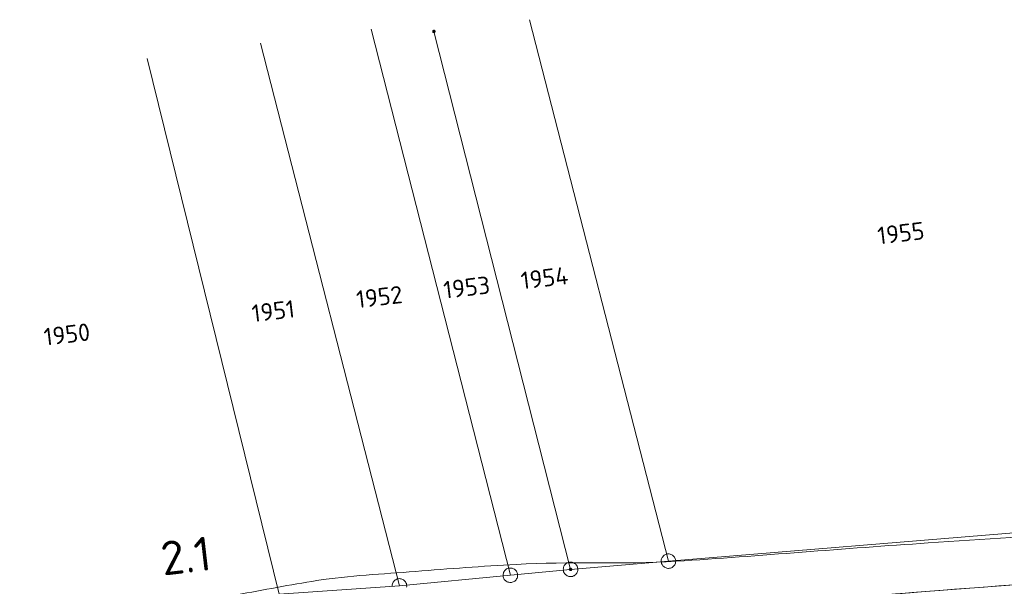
# Model space of a CAD drawing. Header units: metres. Extents: x 3425540 to 3446143, y 5432760 to 5444637.
# Tile 136 of 256: x 3437177 to 3437278, y 5439242 to 5439300. Entities that reach past the tile are written whole.
import ezdxf
from ezdxf.enums import TextEntityAlignment as Align

# ---------------------------------------------------------------- set-up
doc = ezdxf.new("R2010")
doc.units = ezdxf.units.M
for name, color, linetype, lineweight in [('B_Bestand', 9, 'Continuous', 18), ('B_Böschung', 9, 'Continuous', 18), ('B_Flurgrenzen', 9, 'Continuous', 18), ('B_Kilometrierung', 9, 'Continuous', 25)]:
    doc.layers.add(name, color=color, linetype=linetype, lineweight=lineweight)
doc.styles.get("Standard").update_dxf_attribs({"font": 'isocpeur.ttf'})

msp = doc.modelspace()

# ---------------------------------------------------------------- linework, layer by layer
at = {"layer": 'B_Bestand'}
msp.add_open_spline([(3436701.59, 5439177.77), (3436706.65, 5439178.29), (3436711.71, 5439178.81), (3436716.77, 5439179.34), (3436724.44, 5439180.13), (3436732.11, 5439180.93), (3436739.79, 5439181.74), (3436746.61, 5439182.46), (3436753.37, 5439183.72), (3436760.19, 5439184.47), (3436764.35, 5439184.92), (3436768.53, 5439185.26), (3436772.7, 5439185.72), (3436778.63, 5439186.38), (3436784.56, 5439187.04), (3436790.48, 5439187.71), (3436794.77, 5439188.19), (3436799.07, 5439188.67), (3436803.35, 5439189.17), (3436807.3, 5439189.63), (3436811.24, 5439190.18), (3436815.18, 5439190.74), (3436819.75, 5439191.39), (3436824.31, 5439192.08), (3436828.89, 5439192.73), (3436835.66, 5439193.69), (3436842.45, 5439194.62), (3436849.23, 5439195.55), (3436855.53, 5439196.41), (3436861.87, 5439197.04), (3436868.17, 5439197.96), (3436874.28, 5439198.85), (3436880.37, 5439199.94), (3436886.48, 5439200.89), (3436893.12, 5439201.91), (3436899.77, 5439202.95), (3436906.42, 5439203.91), (3436911.34, 5439204.62), (3436916.25, 5439205.28), (3436921.18, 5439205.9), (3436925.99, 5439206.5), (3436930.8, 5439207.09), (3436935.62, 5439207.68), (3436941.16, 5439208.35), (3436946.7, 5439209.04), (3436952.25, 5439209.67), (3436956.56, 5439210.15), (3436960.88, 5439210.56), (3436965.19, 5439211.02), (3436969.69, 5439211.5), (3436974.19, 5439212), (3436978.69, 5439212.48), (3436983.78, 5439213.03), (3436988.88, 5439213.5), (3436993.97, 5439214.06), (3436998.18, 5439214.51), (3437002.38, 5439215.01), (3437006.59, 5439215.51), (3437012.38, 5439216.2), (3437018.17, 5439216.89), (3437023.96, 5439217.6), (3437028.46, 5439218.16), (3437032.96, 5439218.72), (3437037.46, 5439219.28), (3437043.03, 5439219.97), (3437048.59, 5439220.67), (3437054.16, 5439221.36), (3437060.37, 5439222.14), (3437066.58, 5439222.8), (3437072.79, 5439223.56), (3437077.47, 5439224.14), (3437082.13, 5439224.87), (3437086.81, 5439225.45), (3437092.23, 5439226.12), (3437097.66, 5439226.77), (3437103.09, 5439227.42), (3437109.01, 5439228.13), (3437114.95, 5439228.8), (3437120.87, 5439229.52), (3437125.31, 5439230.06), (3437129.73, 5439230.72), (3437134.16, 5439231.3), (3437141.12, 5439232.2), (3437148.1, 5439232.85), (3437155.05, 5439233.8), (3437162.05, 5439234.76), (3437169.02, 5439235.89), (3437175.98, 5439237.05), (3437183.62, 5439238.32), (3437191.26, 5439239.62), (3437198.9, 5439240.92), (3437201.64, 5439241.39), (3437204.37, 5439241.95), (3437207.13, 5439242.38), (3437210.49, 5439242.9), (3437213.89, 5439243.05), (3437217.28, 5439243.32), (3437220.73, 5439243.59), (3437224.18, 5439243.86), (3437227.64, 5439244.05), (3437233.13, 5439244.36), (3437238.64, 5439244.02), (3437244.13, 5439244.37), (3437252.78, 5439244.91), (3437261.42, 5439245.69), (3437270.08, 5439246.25), (3437275.76, 5439246.61), (3437281.44, 5439247.04), (3437287.13, 5439247.3), (3437292.8, 5439247.55), (3437298.46, 5439247.8), (3437304.12, 5439248.05)], degree=3, knots=[0, 0, 0, 0, 0.025133, 0.025133, 0.025133, 0.063269, 0.063269, 0.063269, 0.097186, 0.097186, 0.097186, 0.117895, 0.117895, 0.117895, 0.147386, 0.147386, 0.147386, 0.168728, 0.168728, 0.168728, 0.188381, 0.188381, 0.188381, 0.211204, 0.211204, 0.211204, 0.245041, 0.245041, 0.245041, 0.276498, 0.276498, 0.276498, 0.307052, 0.307052, 0.307052, 0.34029, 0.34029, 0.34029, 0.36482, 0.36482, 0.36482, 0.38879, 0.38879, 0.38879, 0.416399, 0.416399, 0.416399, 0.437835, 0.437835, 0.437835, 0.460206, 0.460206, 0.460206, 0.485508, 0.485508, 0.485508, 0.506441, 0.506441, 0.506441, 0.535268, 0.535268, 0.535268, 0.557678, 0.557678, 0.557678, 0.585416, 0.585416, 0.585416, 0.616319, 0.616319, 0.616319, 0.639628, 0.639628, 0.639628, 0.666644, 0.666644, 0.666644, 0.696155, 0.696155, 0.696155, 0.718246, 0.718246, 0.718246, 0.752911, 0.752911, 0.752911, 0.787803, 0.787803, 0.787803, 0.826098, 0.826098, 0.826098, 0.839875, 0.839875, 0.839875, 0.856671, 0.856671, 0.856671, 0.873781, 0.873781, 0.873781, 0.90095, 0.90095, 0.90095, 0.943819, 0.943819, 0.943819, 0.971972, 0.971972, 0.971972, 1, 1, 1, 1], dxfattribs=at)
msp.add_open_spline([(3437256.06, 5439240.17), (3437272.3, 5439241.44), (3437288.53, 5439242.7), (3437304.77, 5439243.97)], degree=3, dxfattribs=at)
at = {"layer": 'B_Böschung'}
msp.add_open_spline([(3436847.24, 5439191.37), (3436851.02, 5439191.89), (3436854.79, 5439192.4), (3436858.57, 5439192.92), (3436867.89, 5439194.19), (3436877.27, 5439194.95), (3436886.62, 5439196.06), (3436890.18, 5439196.49), (3436893.74, 5439196.91), (3436897.3, 5439197.34), (3436905.35, 5439198.32), (3436913.4, 5439199.3), (3436921.44, 5439200.31), (3436928.86, 5439201.25), (3436936.28, 5439202.2), (3436943.7, 5439203.15), (3436947.42, 5439203.63), (3436951.13, 5439204.11), (3436954.85, 5439204.59), (3436960.24, 5439205.28), (3436965.64, 5439205.86), (3436971.02, 5439206.55), (3436975.15, 5439207.08), (3436979.28, 5439207.64), (3436983.4, 5439208.21), (3436989.45, 5439209.05), (3436995.5, 5439209.94), (3437001.56, 5439210.77), (3437006.96, 5439211.51), (3437012.37, 5439212.24), (3437017.77, 5439212.96), (3437030.88, 5439214.71), (3437043.98, 5439216.51), (3437057.11, 5439218.05), (3437070.45, 5439219.62), (3437083.8, 5439221.02), (3437097.14, 5439222.53), (3437116.92, 5439224.76), (3437136.69, 5439227), (3437156.45, 5439229.32), (3437165.12, 5439230.34), (3437173.71, 5439231.98), (3437182.38, 5439233.06), (3437187.26, 5439233.67), (3437192.15, 5439234.26), (3437197.03, 5439234.84), (3437200.05, 5439235.21), (3437203.07, 5439235.59), (3437206.1, 5439235.91), (3437222.73, 5439237.66), (3437239.4, 5439238.87), (3437256.07, 5439240.17), (3437270.73, 5439241.31), (3437285.39, 5439242.45), (3437300.04, 5439243.59)], degree=3, knots=[0, 0, 0, 0, 0.025072, 0.025072, 0.025072, 0.08699, 0.08699, 0.08699, 0.1106, 0.1106, 0.1106, 0.163933, 0.163933, 0.163933, 0.213158, 0.213158, 0.213158, 0.237832, 0.237832, 0.237832, 0.273559, 0.273559, 0.273559, 0.300946, 0.300946, 0.300946, 0.341169, 0.341169, 0.341169, 0.377069, 0.377069, 0.377069, 0.464067, 0.464067, 0.464067, 0.552435, 0.552435, 0.552435, 0.683381, 0.683381, 0.683381, 0.740833, 0.740833, 0.740833, 0.77322, 0.77322, 0.77322, 0.793234, 0.793234, 0.793234, 0.903251, 0.903251, 0.903251, 1, 1, 1, 1], dxfattribs=at)
at = {"layer": 'B_Flurgrenzen'}
for p, q in [((3437243.33, 5439244.38), (3437229.01, 5439300.15)), ((3437227.05, 5439242.92), (3437212.73, 5439299.18)), ((3437233.25, 5439243.53), (3437219.17, 5439298.94)), ((3437215.63, 5439241.83), (3437201.31, 5439297.72)), ((3437203.23, 5439240.98), (3437189.64, 5439296.14)), ((3437243.33, 5439244.38), (3437304.13, 5439249.39)), ((3437227.05, 5439242.92), (3437233.25, 5439243.53)), ((3437233.25, 5439243.53), (3437243.33, 5439244.38)), ((3437215.63, 5439241.83), (3437227.05, 5439242.92)), ((3437203.23, 5439240.98), (3437215.63, 5439241.83))]:
    msp.add_line(p, q, dxfattribs=at)
for points in [[(3437219.28, 5439298.88), (3437219.28, 5439298.89), (3437219.29, 5439298.9), (3437219.29, 5439298.92), (3437219.29, 5439298.93), (3437219.29, 5439298.95), (3437219.29, 5439298.97), (3437219.29, 5439298.98), (3437219.28, 5439299), (3437219.27, 5439299.01), (3437219.26, 5439299.02), (3437219.25, 5439299.03), (3437219.24, 5439299.04), (3437219.23, 5439299.05), (3437219.21, 5439299.06), (3437219.2, 5439299.06), (3437219.18, 5439299.06), (3437219.17, 5439299.06), (3437219.15, 5439299.06), (3437219.14, 5439299.06), (3437219.12, 5439299.05), (3437219.11, 5439299.05), (3437219.09, 5439299.04), (3437219.08, 5439299.03), (3437219.07, 5439299.02), (3437219.06, 5439299), (3437219.06, 5439298.99), (3437219.05, 5439298.97), (3437219.05, 5439298.96), (3437219.05, 5439298.94), (3437219.05, 5439298.93), (3437219.05, 5439298.91), (3437219.05, 5439298.9), (3437219.06, 5439298.88), (3437219.07, 5439298.87), (3437219.08, 5439298.86), (3437219.09, 5439298.85), (3437219.1, 5439298.84), (3437219.11, 5439298.83), (3437219.13, 5439298.82), (3437219.14, 5439298.82), (3437219.16, 5439298.82), (3437219.17, 5439298.81), (3437219.19, 5439298.82), (3437219.2, 5439298.82), (3437219.22, 5439298.82), (3437219.23, 5439298.83), (3437219.25, 5439298.84), (3437219.26, 5439298.85), (3437219.27, 5439298.86), (3437219.28, 5439298.88)], [(3437219.26, 5439298.89), (3437219.26, 5439298.9), (3437219.27, 5439298.91), (3437219.27, 5439298.93), (3437219.27, 5439298.94), (3437219.27, 5439298.96), (3437219.27, 5439298.97), (3437219.26, 5439298.98), (3437219.25, 5439298.99), (3437219.25, 5439299.01), (3437219.24, 5439299.01), (3437219.22, 5439299.02), (3437219.21, 5439299.03), (3437219.2, 5439299.04), (3437219.19, 5439299.04), (3437219.17, 5439299.04), (3437219.16, 5439299.04), (3437219.14, 5439299.04), (3437219.13, 5439299.03), (3437219.12, 5439299.03), (3437219.11, 5439299.02), (3437219.1, 5439299.01), (3437219.09, 5439299), (3437219.08, 5439298.99), (3437219.07, 5439298.97), (3437219.07, 5439298.96), (3437219.07, 5439298.94), (3437219.07, 5439298.93), (3437219.07, 5439298.92), (3437219.08, 5439298.9), (3437219.08, 5439298.89), (3437219.09, 5439298.88), (3437219.1, 5439298.87), (3437219.11, 5439298.86), (3437219.12, 5439298.85), (3437219.13, 5439298.85), (3437219.15, 5439298.84), (3437219.16, 5439298.84), (3437219.18, 5439298.84), (3437219.19, 5439298.84), (3437219.2, 5439298.84), (3437219.22, 5439298.85), (3437219.23, 5439298.86), (3437219.24, 5439298.87), (3437219.25, 5439298.88), (3437219.26, 5439298.89)], [(3437219.23, 5439298.9), (3437219.24, 5439298.91), (3437219.24, 5439298.92), (3437219.25, 5439298.94), (3437219.25, 5439298.95), (3437219.24, 5439298.96), (3437219.23, 5439298.98), (3437219.23, 5439298.99), (3437219.22, 5439299), (3437219.21, 5439299.01), (3437219.2, 5439299.01), (3437219.18, 5439299.01), (3437219.17, 5439299.02), (3437219.16, 5439299.01), (3437219.15, 5439299.01), (3437219.14, 5439299.01), (3437219.13, 5439299), (3437219.12, 5439298.99), (3437219.11, 5439298.98), (3437219.1, 5439298.97), (3437219.1, 5439298.96), (3437219.09, 5439298.95), (3437219.09, 5439298.94), (3437219.1, 5439298.93), (3437219.1, 5439298.91), (3437219.1, 5439298.9), (3437219.11, 5439298.89), (3437219.12, 5439298.88), (3437219.13, 5439298.88), (3437219.14, 5439298.87), (3437219.15, 5439298.87), (3437219.16, 5439298.86), (3437219.18, 5439298.86), (3437219.19, 5439298.87), (3437219.2, 5439298.87), (3437219.21, 5439298.87), (3437219.22, 5439298.88), (3437219.23, 5439298.89), (3437219.23, 5439298.9)], [(3437219.21, 5439298.91), (3437219.22, 5439298.92), (3437219.22, 5439298.93), (3437219.22, 5439298.94), (3437219.22, 5439298.95), (3437219.22, 5439298.96), (3437219.21, 5439298.97), (3437219.2, 5439298.98), (3437219.2, 5439298.98), (3437219.19, 5439298.99), (3437219.18, 5439298.99), (3437219.17, 5439298.99), (3437219.16, 5439298.99), (3437219.15, 5439298.99), (3437219.14, 5439298.98), (3437219.13, 5439298.97), (3437219.13, 5439298.97), (3437219.12, 5439298.96), (3437219.12, 5439298.95), (3437219.12, 5439298.94), (3437219.12, 5439298.93), (3437219.12, 5439298.92), (3437219.13, 5439298.91), (3437219.14, 5439298.9), (3437219.14, 5439298.9), (3437219.15, 5439298.89), (3437219.16, 5439298.89), (3437219.17, 5439298.89), (3437219.18, 5439298.89), (3437219.19, 5439298.89), (3437219.2, 5439298.9), (3437219.21, 5439298.91), (3437219.21, 5439298.91)], [(3437219.19, 5439298.93), (3437219.2, 5439298.93), (3437219.2, 5439298.94), (3437219.2, 5439298.95), (3437219.19, 5439298.95), (3437219.19, 5439298.96), (3437219.18, 5439298.96), (3437219.18, 5439298.97), (3437219.17, 5439298.97), (3437219.16, 5439298.96), (3437219.15, 5439298.96), (3437219.15, 5439298.96), (3437219.15, 5439298.95), (3437219.14, 5439298.94), (3437219.14, 5439298.94), (3437219.15, 5439298.93), (3437219.15, 5439298.92), (3437219.15, 5439298.92), (3437219.16, 5439298.92), (3437219.17, 5439298.91), (3437219.18, 5439298.91), (3437219.18, 5439298.92), (3437219.19, 5439298.92), (3437219.19, 5439298.93)], [(3437243.98, 5439244), (3437244.02, 5439244.08), (3437244.05, 5439244.16), (3437244.07, 5439244.26), (3437244.08, 5439244.35), (3437244.08, 5439244.45), (3437244.06, 5439244.54), (3437244.04, 5439244.63), (3437244, 5439244.72), (3437243.96, 5439244.8), (3437243.9, 5439244.87), (3437243.83, 5439244.94), (3437243.76, 5439244.99), (3437243.68, 5439245.04), (3437243.59, 5439245.08), (3437243.5, 5439245.11), (3437243.41, 5439245.13), (3437243.31, 5439245.13), (3437243.22, 5439245.12), (3437243.13, 5439245.1), (3437243.04, 5439245.06), (3437242.96, 5439245.03), (3437242.88, 5439244.98), (3437242.81, 5439244.91), (3437242.74, 5439244.84), (3437242.69, 5439244.77), (3437242.65, 5439244.68), (3437242.62, 5439244.6), (3437242.59, 5439244.5), (3437242.59, 5439244.41), (3437242.59, 5439244.32), (3437242.6, 5439244.22), (3437242.63, 5439244.13), (3437242.67, 5439244.04), (3437242.71, 5439243.96), (3437242.77, 5439243.89), (3437242.84, 5439243.83), (3437242.91, 5439243.77), (3437242.99, 5439243.72), (3437243.08, 5439243.68), (3437243.17, 5439243.65), (3437243.26, 5439243.63), (3437243.35, 5439243.63), (3437243.45, 5439243.64), (3437243.54, 5439243.66), (3437243.63, 5439243.7), (3437243.71, 5439243.73), (3437243.79, 5439243.78), (3437243.86, 5439243.85), (3437243.92, 5439243.92), (3437243.98, 5439244)], [(3437227.69, 5439242.54), (3437227.74, 5439242.62), (3437227.77, 5439242.71), (3437227.79, 5439242.8), (3437227.8, 5439242.89), (3437227.79, 5439242.99), (3437227.78, 5439243.08), (3437227.76, 5439243.17), (3437227.72, 5439243.26), (3437227.67, 5439243.34), (3437227.61, 5439243.41), (3437227.55, 5439243.48), (3437227.47, 5439243.54), (3437227.39, 5439243.58), (3437227.31, 5439243.62), (3437227.22, 5439243.65), (3437227.13, 5439243.67), (3437227.03, 5439243.67), (3437226.94, 5439243.66), (3437226.85, 5439243.64), (3437226.76, 5439243.61), (3437226.67, 5439243.57), (3437226.6, 5439243.52), (3437226.52, 5439243.45), (3437226.46, 5439243.38), (3437226.41, 5439243.31), (3437226.36, 5439243.22), (3437226.33, 5439243.14), (3437226.31, 5439243.04), (3437226.3, 5439242.95), (3437226.31, 5439242.86), (3437226.32, 5439242.76), (3437226.34, 5439242.67), (3437226.38, 5439242.59), (3437226.43, 5439242.5), (3437226.49, 5439242.43), (3437226.55, 5439242.37), (3437226.63, 5439242.31), (3437226.71, 5439242.26), (3437226.8, 5439242.22), (3437226.88, 5439242.2), (3437226.98, 5439242.18), (3437227.07, 5439242.17), (3437227.16, 5439242.18), (3437227.25, 5439242.2), (3437227.34, 5439242.24), (3437227.43, 5439242.28), (3437227.51, 5439242.33), (3437227.58, 5439242.39), (3437227.64, 5439242.46), (3437227.69, 5439242.54)], [(3437233.89, 5439243.15), (3437233.94, 5439243.23), (3437233.97, 5439243.31), (3437233.99, 5439243.41), (3437234, 5439243.5), (3437233.99, 5439243.6), (3437233.98, 5439243.69), (3437233.96, 5439243.78), (3437233.92, 5439243.87), (3437233.87, 5439243.95), (3437233.81, 5439244.02), (3437233.75, 5439244.09), (3437233.67, 5439244.14), (3437233.59, 5439244.19), (3437233.5, 5439244.23), (3437233.41, 5439244.26), (3437233.32, 5439244.28), (3437233.23, 5439244.28), (3437233.14, 5439244.27), (3437233.05, 5439244.25), (3437232.96, 5439244.21), (3437232.87, 5439244.18), (3437232.79, 5439244.13), (3437232.72, 5439244.06), (3437232.66, 5439243.99), (3437232.6, 5439243.92), (3437232.56, 5439243.83), (3437232.53, 5439243.75), (3437232.51, 5439243.65), (3437232.5, 5439243.56), (3437232.51, 5439243.47), (3437232.52, 5439243.37), (3437232.54, 5439243.28), (3437232.58, 5439243.19), (3437232.63, 5439243.11), (3437232.69, 5439243.04), (3437232.75, 5439242.98), (3437232.83, 5439242.92), (3437232.91, 5439242.87), (3437232.99, 5439242.83), (3437233.08, 5439242.8), (3437233.17, 5439242.78), (3437233.27, 5439242.78), (3437233.36, 5439242.79), (3437233.45, 5439242.81), (3437233.54, 5439242.85), (3437233.63, 5439242.88), (3437233.7, 5439242.93), (3437233.78, 5439243), (3437233.84, 5439243.07), (3437233.89, 5439243.15)], [(3437233.36, 5439243.47), (3437233.36, 5439243.48), (3437233.37, 5439243.5), (3437233.37, 5439243.51), (3437233.37, 5439243.53), (3437233.37, 5439243.54), (3437233.37, 5439243.56), (3437233.37, 5439243.57), (3437233.36, 5439243.59), (3437233.35, 5439243.6), (3437233.34, 5439243.61), (3437233.33, 5439243.62), (3437233.32, 5439243.63), (3437233.31, 5439243.64), (3437233.29, 5439243.65), (3437233.28, 5439243.65), (3437233.26, 5439243.65), (3437233.25, 5439243.66), (3437233.23, 5439243.65), (3437233.21, 5439243.65), (3437233.2, 5439243.65), (3437233.19, 5439243.64), (3437233.17, 5439243.63), (3437233.16, 5439243.62), (3437233.15, 5439243.61), (3437233.14, 5439243.59), (3437233.13, 5439243.58), (3437233.13, 5439243.57), (3437233.13, 5439243.55), (3437233.12, 5439243.54), (3437233.12, 5439243.52), (3437233.13, 5439243.5), (3437233.13, 5439243.49), (3437233.14, 5439243.47), (3437233.15, 5439243.46), (3437233.15, 5439243.45), (3437233.17, 5439243.44), (3437233.18, 5439243.43), (3437233.19, 5439243.42), (3437233.21, 5439243.41), (3437233.22, 5439243.41), (3437233.24, 5439243.41), (3437233.25, 5439243.41), (3437233.27, 5439243.41), (3437233.28, 5439243.41), (3437233.3, 5439243.42), (3437233.31, 5439243.42), (3437233.32, 5439243.43), (3437233.34, 5439243.44), (3437233.35, 5439243.45), (3437233.36, 5439243.47)], [(3437233.34, 5439243.48), (3437233.34, 5439243.49), (3437233.35, 5439243.5), (3437233.35, 5439243.52), (3437233.35, 5439243.53), (3437233.35, 5439243.55), (3437233.34, 5439243.56), (3437233.34, 5439243.57), (3437233.33, 5439243.59), (3437233.33, 5439243.6), (3437233.31, 5439243.61), (3437233.3, 5439243.61), (3437233.29, 5439243.62), (3437233.28, 5439243.63), (3437233.26, 5439243.63), (3437233.25, 5439243.63), (3437233.24, 5439243.63), (3437233.22, 5439243.63), (3437233.21, 5439243.62), (3437233.2, 5439243.62), (3437233.19, 5439243.61), (3437233.18, 5439243.6), (3437233.17, 5439243.59), (3437233.16, 5439243.58), (3437233.15, 5439243.56), (3437233.15, 5439243.55), (3437233.15, 5439243.54), (3437233.15, 5439243.52), (3437233.15, 5439243.51), (3437233.16, 5439243.49), (3437233.16, 5439243.48), (3437233.17, 5439243.47), (3437233.18, 5439243.46), (3437233.19, 5439243.45), (3437233.2, 5439243.44), (3437233.21, 5439243.44), (3437233.23, 5439243.43), (3437233.24, 5439243.43), (3437233.25, 5439243.43), (3437233.27, 5439243.43), (3437233.28, 5439243.44), (3437233.3, 5439243.44), (3437233.31, 5439243.45), (3437233.32, 5439243.46), (3437233.33, 5439243.47), (3437233.34, 5439243.48)], [(3437233.31, 5439243.49), (3437233.32, 5439243.5), (3437233.32, 5439243.51), (3437233.32, 5439243.53), (3437233.32, 5439243.54), (3437233.32, 5439243.55), (3437233.31, 5439243.57), (3437233.3, 5439243.58), (3437233.3, 5439243.59), (3437233.29, 5439243.6), (3437233.27, 5439243.6), (3437233.26, 5439243.6), (3437233.25, 5439243.61), (3437233.24, 5439243.61), (3437233.23, 5439243.6), (3437233.21, 5439243.6), (3437233.2, 5439243.59), (3437233.19, 5439243.58), (3437233.19, 5439243.57), (3437233.18, 5439243.56), (3437233.18, 5439243.55), (3437233.17, 5439243.54), (3437233.17, 5439243.53), (3437233.17, 5439243.52), (3437233.18, 5439243.5), (3437233.18, 5439243.49), (3437233.19, 5439243.48), (3437233.2, 5439243.47), (3437233.21, 5439243.47), (3437233.22, 5439243.46), (3437233.23, 5439243.46), (3437233.24, 5439243.45), (3437233.25, 5439243.46), (3437233.27, 5439243.46), (3437233.28, 5439243.46), (3437233.29, 5439243.47), (3437233.3, 5439243.47), (3437233.31, 5439243.48), (3437233.31, 5439243.49)], [(3437233.29, 5439243.5), (3437233.3, 5439243.51), (3437233.3, 5439243.52), (3437233.3, 5439243.53), (3437233.3, 5439243.54), (3437233.3, 5439243.55), (3437233.29, 5439243.56), (3437233.28, 5439243.57), (3437233.28, 5439243.57), (3437233.27, 5439243.58), (3437233.26, 5439243.58), (3437233.25, 5439243.58), (3437233.24, 5439243.58), (3437233.23, 5439243.58), (3437233.22, 5439243.57), (3437233.21, 5439243.56), (3437233.21, 5439243.56), (3437233.2, 5439243.55), (3437233.2, 5439243.54), (3437233.2, 5439243.53), (3437233.2, 5439243.52), (3437233.2, 5439243.51), (3437233.21, 5439243.5), (3437233.21, 5439243.49), (3437233.22, 5439243.49), (3437233.23, 5439243.48), (3437233.24, 5439243.48), (3437233.25, 5439243.48), (3437233.26, 5439243.48), (3437233.27, 5439243.48), (3437233.28, 5439243.49), (3437233.29, 5439243.5), (3437233.29, 5439243.5)], [(3437233.27, 5439243.52), (3437233.27, 5439243.52), (3437233.28, 5439243.53), (3437233.27, 5439243.54), (3437233.27, 5439243.54), (3437233.27, 5439243.55), (3437233.26, 5439243.55), (3437233.25, 5439243.56), (3437233.25, 5439243.56), (3437233.24, 5439243.56), (3437233.23, 5439243.55), (3437233.23, 5439243.55), (3437233.22, 5439243.54), (3437233.22, 5439243.53), (3437233.22, 5439243.53), (3437233.22, 5439243.52), (3437233.23, 5439243.51), (3437233.23, 5439243.51), (3437233.24, 5439243.51), (3437233.25, 5439243.5), (3437233.25, 5439243.5), (3437233.26, 5439243.51), (3437233.27, 5439243.51), (3437233.27, 5439243.52)], [(3437216.37, 5439241.71), (3437216.38, 5439241.8), (3437216.37, 5439241.89), (3437216.36, 5439241.99), (3437216.34, 5439242.08), (3437216.3, 5439242.16), (3437216.25, 5439242.25), (3437216.19, 5439242.32), (3437216.13, 5439242.38), (3437216.05, 5439242.44), (3437215.97, 5439242.49), (3437215.88, 5439242.53), (3437215.8, 5439242.55), (3437215.7, 5439242.57), (3437215.61, 5439242.58), (3437215.52, 5439242.57), (3437215.43, 5439242.55), (3437215.34, 5439242.51), (3437215.25, 5439242.47), (3437215.17, 5439242.42), (3437215.1, 5439242.36), (3437215.04, 5439242.29), (3437214.99, 5439242.21), (3437214.94, 5439242.13), (3437214.91, 5439242.04), (3437214.89, 5439241.95), (3437214.88, 5439241.86), (3437214.89, 5439241.76)]]:
    msp.add_lwpolyline(points, dxfattribs=at)

# ---------------------------------------------------------------- texts
for s, p in [('1955', (3437267.27, 5439278.17)), ('1954', (3437230.57, 5439273.55)), ('1953', (3437222.55, 5439272.58)), ('1952', (3437213.56, 5439271.6)), ('1951', (3437202.63, 5439270.14)), ('1950', (3437181.38, 5439267.74))]:
    msp.add_text(s, height=1.8, rotation=6.75, dxfattribs=at).set_placement(p, align=Align.MIDDLE)
at = {"layer": 'B_Kilometrierung'}
msp.add_text('2.1', height=3.499, rotation=6.658, dxfattribs=at).set_placement((3437193.65, 5439244.92), align=Align.MIDDLE)

doc.saveas('drawing.dxf')
